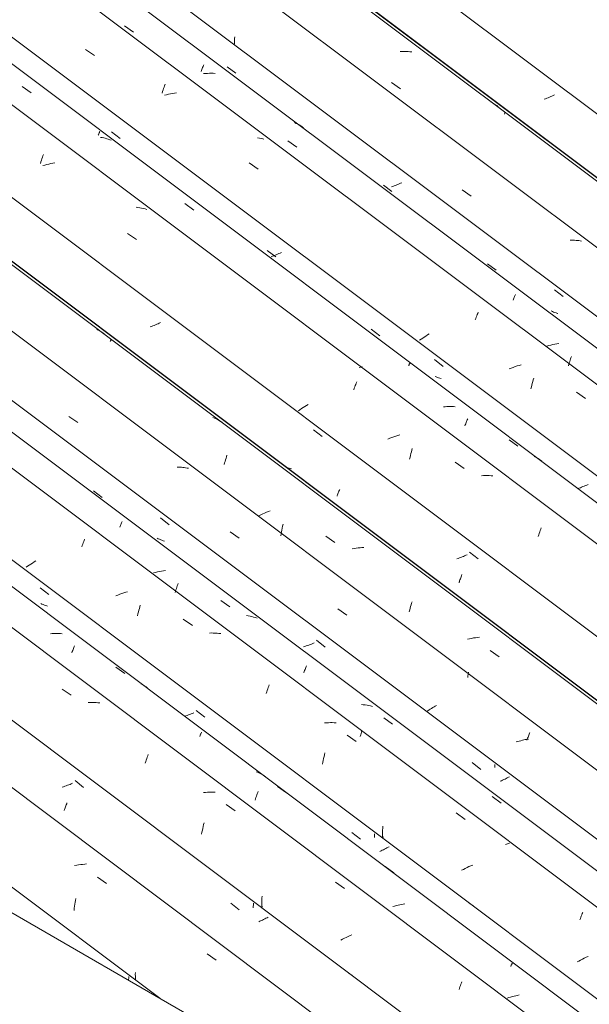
# Model space of a CAD drawing. Header units: metres. Extents: x -15.1 to 0.1, y 4.4 to 14.1.
# Tile 26 of 71: x -8.883 to -8.269, y 8.72 to 9.781. Entities that reach past the tile are written whole.
import ezdxf

# ---------------------------------------------------------------- set-up
doc = ezdxf.new("R2010")
doc.units = ezdxf.units.M
doc.layers.add('A-GLAZ-CWMG', color=7, linetype='Continuous', lineweight=5)
doc.layers.add('A-ROOF', color=7, linetype='Continuous', lineweight=5)

# ---------------------------------------------------------------- blocks, each defined once
blk = doc.blocks.new('FP_8-ISO_01')
at = {"layer": 'A-GLAZ-CWMG', "color": 9, "true_color": 0xc0c0c0}
for p, q in [((-8.7652, 8.7465), (-8.7651, 8.7481)), ((-8.7652, 8.7459), (-8.7652, 8.7465)), ((-8.7651, 8.7481), (-8.7651, 8.7498))]:
    blk.add_line(p, q, dxfattribs=at)
blk = doc.blocks.new('FP_9-ISO_01')
at = {"layer": 'A-GLAZ-CWMG'}
blk.add_line((-8.1115, 8.3685), (-9.8691, 9.6876), dxfattribs=at)
at = {"layer": 'A-GLAZ-CWMG', "color": 9, "true_color": 0xc0c0c0}
for p, q in [((-8.8211, 8.8698), (-8.8233, 8.8694)), ((-8.819, 8.8702), (-8.8211, 8.8698)), ((-8.8168, 8.8705), (-8.819, 8.8702)), ((-8.8147, 8.8708), (-8.8168, 8.8705)), ((-8.8125, 8.8711), (-8.8147, 8.8708)), ((-8.8104, 8.8712), (-8.8125, 8.8711)), ((-8.7987, 8.8571), (-8.7889, 8.8503)), ((-8.8229, 8.8299), (-8.8225, 8.832)), ((-8.8225, 8.832), (-8.8221, 8.8341)), ((-8.824, 8.8212), (-8.8238, 8.8234)), ((-8.8238, 8.8234), (-8.8235, 8.8256)), ((-8.8235, 8.8256), (-8.8232, 8.8277)), ((-8.8232, 8.8277), (-8.8229, 8.8299)), ((-8.6805, 8.7744), (-8.6708, 8.7675)), ((-8.758, 8.7522), (-8.7579, 8.7543)), ((-8.7579, 8.7502), (-8.758, 8.7522)), ((-8.7579, 8.7481), (-8.7579, 8.7502)), ((-8.7578, 8.746), (-8.7579, 8.7481))]:
    blk.add_line(p, q, dxfattribs=at)
blk = doc.blocks.new('FP_10-ISO_01')
at = {"layer": 'A-GLAZ-CWMG', "color": 9, "true_color": 0xc0c0c0}
for p, q in [((-8.8255, 8.9582), (-8.8269, 8.9576)), ((-8.8228, 8.961), (-8.8136, 8.9537)), ((-8.8354, 8.9544), (-8.8369, 8.954)), ((-8.834, 8.9549), (-8.8354, 8.9544)), ((-8.8325, 8.9554), (-8.834, 8.9549)), ((-8.8311, 8.956), (-8.8325, 8.9554)), ((-8.8297, 8.9565), (-8.8311, 8.956)), ((-8.8283, 8.957), (-8.8297, 8.9565)), ((-8.8269, 8.9576), (-8.8283, 8.957)), ((-8.8319, 8.9361), (-8.8316, 8.9372)), ((-8.8346, 8.9288), (-8.8342, 8.9298)), ((-8.8342, 8.9298), (-8.8338, 8.9307)), ((-8.8338, 8.9307), (-8.8334, 8.9317)), ((-8.8334, 8.9317), (-8.8331, 8.9328)), ((-8.8331, 8.9328), (-8.8327, 8.9338)), ((-8.8327, 8.9338), (-8.8323, 8.9349)), ((-8.8323, 8.9349), (-8.8319, 8.9361)), ((-8.6551, 8.8291), (-8.6459, 8.8219)), ((-8.6308, 8.8255), (-8.6307, 8.8272)), ((-8.6308, 8.8239), (-8.6308, 8.8255)), ((-8.6307, 8.8272), (-8.6307, 8.8288)), ((-8.6237, 8.8095), (-8.625, 8.8089)), ((-8.6224, 8.8101), (-8.6237, 8.8095)), ((-8.621, 8.8107), (-8.6224, 8.8101)), ((-8.6198, 8.8114), (-8.621, 8.8107)), ((-8.6185, 8.812), (-8.6198, 8.8114)), ((-8.6172, 8.8126), (-8.6185, 8.812)), ((-8.616, 8.8132), (-8.6172, 8.8126)), ((-8.6148, 8.8139), (-8.616, 8.8132))]:
    blk.add_line(p, q, dxfattribs=at)
blk = doc.blocks.new('FP_11-ISO_01')
at = {"layer": 'A-GLAZ-CWMG'}
blk.add_line((-6.606, 7.4109), (-9.6557, 9.6999), dxfattribs=at)
at = {"layer": 'A-GLAZ-CWMG', "color": 9, "true_color": 0xc0c0c0}
for p, q in [((-8.8368, 9.0598), (-8.8271, 9.053)), ((-8.8065, 9.0452), (-8.8086, 9.0451)), ((-8.8044, 9.0452), (-8.8065, 9.0452)), ((-8.8023, 9.0452), (-8.8044, 9.0452)), ((-8.8003, 9.0451), (-8.8023, 9.0452)), ((-8.7982, 9.045), (-8.8003, 9.0451)), ((-8.7962, 9.0448), (-8.7982, 9.045)), ((-8.7472, 8.9798), (-8.7467, 8.9815)), ((-8.7467, 8.9815), (-8.7462, 8.9832)), ((-8.7462, 8.9832), (-8.7456, 8.9848)), ((-8.7456, 8.9848), (-8.7451, 8.9863)), ((-8.7451, 8.9863), (-8.7446, 8.9878)), ((-8.7446, 8.9878), (-8.744, 8.9893)), ((-8.6824, 8.9484), (-8.6845, 8.9483)), ((-8.6803, 8.9486), (-8.6824, 8.9484)), ((-8.6782, 8.9487), (-8.6803, 8.9486)), ((-8.6761, 8.9487), (-8.6782, 8.9487)), ((-8.674, 8.9487), (-8.6761, 8.9487)), ((-8.6719, 8.9486), (-8.674, 8.9487)), ((-8.6601, 8.9352), (-8.6504, 8.9283)), ((-8.6844, 8.9137), (-8.6839, 8.9156)), ((-8.6865, 8.9034), (-8.6861, 8.9055)), ((-8.6861, 8.9055), (-8.6857, 8.9076)), ((-8.6857, 8.9076), (-8.6853, 8.9096)), ((-8.6853, 8.9096), (-8.6849, 8.9117)), ((-8.6849, 8.9117), (-8.6844, 8.9137)), ((-8.5424, 8.8515), (-8.5327, 8.8446)), ((-8.6218, 8.8282), (-8.6217, 8.8303)), ((-8.6217, 8.8303), (-8.6216, 8.8324)), ((-8.6216, 8.8324), (-8.6215, 8.8345)), ((-8.6215, 8.8345), (-8.6214, 8.8366)), ((-8.6208, 8.8252), (-8.6222, 8.8242)), ((-8.6218, 8.826), (-8.6218, 8.8282)), ((-8.6218, 8.8239), (-8.6218, 8.826)), ((-8.5346, 8.7902), (-8.5366, 8.7892)), ((-8.5326, 8.7912), (-8.5346, 8.7902)), ((-8.5306, 8.7921), (-8.5326, 8.7912)), ((-8.5286, 8.7931), (-8.5306, 8.7921)), ((-8.5265, 8.794), (-8.5286, 8.7931)), ((-8.5245, 8.7948), (-8.5265, 8.794)), ((-8.5279, 8.7534), (-8.5243, 8.751)), ((-8.4091, 8.736), (-8.4086, 8.7374)), ((-8.4086, 8.7374), (-8.4081, 8.7389)), ((-8.4081, 8.7389), (-8.4076, 8.7402)), ((-8.4076, 8.7402), (-8.4071, 8.7416)), ((-8.4071, 8.7416), (-8.4066, 8.7429)), ((-8.4066, 8.7429), (-8.4061, 8.7441))]:
    blk.add_line(p, q, dxfattribs=at)
blk = doc.blocks.new('FP_12-ISO_01')
at = {"layer": 'A-GLAZ-CWMG', "color": 9, "true_color": 0xc0c0c0}
for p, q in [((-8.8604, 9.1688), (-8.8512, 9.1615)), ((-8.6992, 9.0323), (-8.7006, 9.0318)), ((-8.6978, 9.0329), (-8.6992, 9.0323)), ((-8.6964, 9.0335), (-8.6978, 9.0329)), ((-8.695, 9.0341), (-8.6964, 9.0335)), ((-8.6924, 9.0368), (-8.6832, 9.0296)), ((-8.7035, 9.0308), (-8.7043, 9.0305)), ((-8.7021, 9.0313), (-8.7035, 9.0308)), ((-8.7006, 9.0318), (-8.7021, 9.0313)), ((-8.5246, 8.905), (-8.5154, 8.8978)), ((-8.5004, 8.9025), (-8.5003, 8.9038)), ((-8.5004, 8.9012), (-8.5004, 8.9025)), ((-8.5004, 8.8998), (-8.5004, 8.9012)), ((-8.4932, 8.8854), (-8.4946, 8.8848)), ((-8.4919, 8.886), (-8.4932, 8.8854)), ((-8.4906, 8.8866), (-8.4919, 8.886)), ((-8.4893, 8.8873), (-8.4906, 8.8866)), ((-8.4881, 8.8879), (-8.4893, 8.8873)), ((-8.4868, 8.8885), (-8.4881, 8.8879)), ((-8.4856, 8.8892), (-8.4868, 8.8885)), ((-8.4844, 8.8898), (-8.4856, 8.8892))]:
    blk.add_line(p, q, dxfattribs=at)
blk = doc.blocks.new('FP_13-ISO_01')
at = {"layer": 'A-GLAZ-CWMG'}
blk.add_line((-6.4766, 7.4855), (-9.5262, 9.7745), dxfattribs=at)
at = {"layer": 'A-GLAZ-CWMG', "color": 9, "true_color": 0xc0c0c0}
for p, q in [((-8.8156, 9.2131), (-8.8151, 9.2145)), ((-8.8151, 9.2145), (-8.8146, 9.216)), ((-8.8146, 9.216), (-8.8141, 9.2173)), ((-8.8141, 9.2173), (-8.8135, 9.2187)), ((-8.8135, 9.2187), (-8.813, 9.2199)), ((-8.813, 9.2199), (-8.8126, 9.2212)), ((-8.8741, 9.1922), (-8.8757, 9.1911)), ((-8.8724, 9.1934), (-8.8741, 9.1922)), ((-8.8706, 9.1945), (-8.8724, 9.1934)), ((-8.8689, 9.1956), (-8.8706, 9.1945)), ((-8.8671, 9.1967), (-8.8689, 9.1956)), ((-8.8652, 9.1978), (-8.8671, 9.1967)), ((-8.7768, 9.1611), (-8.7789, 9.1603)), ((-8.7747, 9.1619), (-8.7768, 9.1611)), ((-8.7726, 9.1626), (-8.7747, 9.1619)), ((-8.7704, 9.1633), (-8.7726, 9.1626)), ((-8.7683, 9.164), (-8.7704, 9.1633)), ((-8.7662, 9.1646), (-8.7683, 9.164)), ((-8.7531, 9.1484), (-8.7526, 9.1502)), ((-8.7555, 9.1388), (-8.7551, 9.1408)), ((-8.7551, 9.1408), (-8.7546, 9.1428)), ((-8.7546, 9.1428), (-8.7541, 9.1447)), ((-8.7541, 9.1447), (-8.7536, 9.1466)), ((-8.7536, 9.1466), (-8.7531, 9.1484)), ((-8.7063, 9.135), (-8.6965, 9.1281)), ((-8.676, 9.1202), (-8.6781, 9.1201)), ((-8.6739, 9.1201), (-8.676, 9.1202)), ((-8.6719, 9.1201), (-8.6739, 9.1201)), ((-8.6698, 9.1199), (-8.6719, 9.1201)), ((-8.6678, 9.1198), (-8.6698, 9.1199)), ((-8.6658, 9.1195), (-8.6678, 9.1198)), ((-8.6141, 9.0629), (-8.6136, 9.0644)), ((-8.6168, 9.0551), (-8.6163, 9.0567)), ((-8.6163, 9.0567), (-8.6157, 9.0583)), ((-8.6157, 9.0583), (-8.6152, 9.0599)), ((-8.6152, 9.0599), (-8.6147, 9.0614)), ((-8.6147, 9.0614), (-8.6141, 9.0629)), ((-8.552, 9.0234), (-8.5541, 9.0233)), ((-8.5499, 9.0235), (-8.552, 9.0234)), ((-8.5478, 9.0236), (-8.5499, 9.0235)), ((-8.5457, 9.0236), (-8.5478, 9.0236)), ((-8.5436, 9.0235), (-8.5457, 9.0236)), ((-8.5416, 9.0234), (-8.5436, 9.0235)), ((-8.5297, 9.0101), (-8.52, 9.0032)), ((-8.5541, 8.989), (-8.5536, 8.991)), ((-8.5562, 8.9788), (-8.5558, 8.9809)), ((-8.5558, 8.9809), (-8.5554, 8.9829)), ((-8.5554, 8.9829), (-8.555, 8.985)), ((-8.555, 8.985), (-8.5545, 8.987)), ((-8.5545, 8.987), (-8.5541, 8.989)), ((-8.4122, 8.9263), (-8.4025, 8.9193)), ((-8.4917, 8.9034), (-8.4916, 8.9056)), ((-8.4916, 8.9056), (-8.4915, 8.9077)), ((-8.4915, 8.9077), (-8.4914, 8.9099)), ((-8.4914, 8.9099), (-8.4912, 8.912)), ((-8.4907, 8.9006), (-8.4922, 8.8995)), ((-8.4917, 8.9013), (-8.4917, 8.9034)), ((-8.4917, 8.8992), (-8.4917, 8.9013)), ((-8.4044, 8.8654), (-8.4064, 8.8644)), ((-8.4024, 8.8664), (-8.4044, 8.8654)), ((-8.4004, 8.8674), (-8.4024, 8.8664)), ((-8.3984, 8.8683), (-8.4004, 8.8674)), ((-8.3963, 8.8692), (-8.3984, 8.8683)), ((-8.3942, 8.87), (-8.3963, 8.8692)), ((-8.3982, 8.829), (-8.3943, 8.8263)), ((-8.2789, 8.8109), (-8.2784, 8.8124)), ((-8.2784, 8.8124), (-8.2779, 8.8138)), ((-8.2779, 8.8138), (-8.2774, 8.8151)), ((-8.2774, 8.8151), (-8.2769, 8.8164)), ((-8.2769, 8.8164), (-8.2764, 8.8177)), ((-8.2764, 8.8177), (-8.2759, 8.8189)), ((-8.2801, 8.7666), (-8.282, 8.7656)), ((-8.2782, 8.7676), (-8.2801, 8.7666)), ((-8.2762, 8.7686), (-8.2782, 8.7676)), ((-8.2742, 8.7696), (-8.2762, 8.7686)), ((-8.2722, 8.7706), (-8.2742, 8.7696)), ((-8.2701, 8.7715), (-8.2722, 8.7706))]:
    blk.add_line(p, q, dxfattribs=at)
blk = doc.blocks.new('FP_14-ISO_01')
at = {"layer": 'A-GLAZ-CWMG', "color": 9, "true_color": 0xc0c0c0}
for p, q in [((-8.7307, 9.2442), (-8.7215, 9.2369)), ((-8.5723, 9.1067), (-8.5737, 9.1062)), ((-8.5708, 9.1072), (-8.5723, 9.1067)), ((-8.5694, 9.1078), (-8.5708, 9.1072)), ((-8.568, 9.1083), (-8.5694, 9.1078)), ((-8.5666, 9.1089), (-8.568, 9.1083)), ((-8.5653, 9.1095), (-8.5666, 9.1089)), ((-8.5627, 9.1123), (-8.5534, 9.105)), ((-8.5752, 9.1057), (-8.5766, 9.1052)), ((-8.5737, 9.1062), (-8.5752, 9.1057)), ((-8.3949, 8.9805), (-8.3856, 8.9732)), ((-8.3707, 8.9768), (-8.3706, 8.9784)), ((-8.3707, 8.9753), (-8.3707, 8.9768)), ((-8.3635, 8.9609), (-8.3648, 8.9603)), ((-8.3622, 8.9615), (-8.3635, 8.9609)), ((-8.3609, 8.9621), (-8.3622, 8.9615)), ((-8.3596, 8.9627), (-8.3609, 8.9621)), ((-8.3583, 8.9634), (-8.3596, 8.9627)), ((-8.3571, 8.964), (-8.3583, 8.9634)), ((-8.3559, 8.9646), (-8.3571, 8.964)), ((-8.3547, 8.9653), (-8.3559, 8.9646))]:
    blk.add_line(p, q, dxfattribs=at)
blk = doc.blocks.new('FP_15-ISO_01')
at = {"layer": 'A-GLAZ-CWMG'}
blk.add_line((-6.364, 7.5487), (-9.4149, 9.8386), dxfattribs=at)
at = {"layer": 'A-GLAZ-CWMG', "color": 9, "true_color": 0xc0c0c0}
for p, q in [((-8.8295, 9.3537), (-8.8199, 9.3469)), ((-8.7114, 9.2989), (-8.713, 9.2989)), ((-8.7098, 9.2989), (-8.7114, 9.2989)), ((-8.7083, 9.2988), (-8.7098, 9.2989)), ((-8.7067, 9.2987), (-8.7083, 9.2988)), ((-8.7052, 9.2985), (-8.7067, 9.2987)), ((-8.7037, 9.2983), (-8.7052, 9.2985)), ((-8.7022, 9.298), (-8.7037, 9.2983)), ((-8.7007, 9.2978), (-8.7022, 9.298)), ((-8.6556, 9.2293), (-8.646, 9.2225)), ((-8.5396, 9.1463), (-8.5301, 9.1394)), ((-8.4426, 9.0363), (-8.4438, 9.0355)), ((-8.4414, 9.0372), (-8.4426, 9.0363)), ((-8.4401, 9.038), (-8.4414, 9.0372)), ((-8.4388, 9.0388), (-8.4401, 9.038)), ((-8.4374, 9.0397), (-8.4388, 9.0388)), ((-8.4361, 9.0405), (-8.4374, 9.0397)), ((-8.4347, 9.0413), (-8.4361, 9.0405)), ((-8.4333, 9.0421), (-8.4347, 9.0413)), ((-8.334, 9.0101), (-8.3335, 9.0111)), ((-8.3335, 9.0111), (-8.3331, 9.0121)), ((-8.3331, 9.0121), (-8.3327, 9.013)), ((-8.3458, 9.0032), (-8.3474, 9.0027)), ((-8.3442, 9.0036), (-8.3458, 9.0032)), ((-8.3425, 9.0041), (-8.3442, 9.0036)), ((-8.3409, 9.0045), (-8.3425, 9.0041)), ((-8.3393, 9.0049), (-8.3409, 9.0045)), ((-8.3377, 9.0052), (-8.3393, 9.0049)), ((-8.336, 9.0055), (-8.3377, 9.0052)), ((-8.3361, 9.0046), (-8.3356, 9.0058)), ((-8.3344, 9.0058), (-8.336, 9.0055)), ((-8.3356, 9.0058), (-8.3352, 9.0069)), ((-8.3352, 9.0069), (-8.3348, 9.008)), ((-8.3348, 9.008), (-8.3344, 9.0091)), ((-8.3344, 9.0091), (-8.334, 9.0101))]:
    blk.add_line(p, q, dxfattribs=at)
blk = doc.blocks.new('Rectangular Mullion - Telha Fibrocimento - Ondulada-1909083-ISO_01')
at = {"layer": 'A-GLAZ-CWMG'}
for p, q in [((-6.3039, 7.5788), (-9.3583, 9.8713)), ((-6.3016, 7.5775), (-9.358, 9.8715)), ((-6.416, 7.5132), (-9.471, 9.8062)), ((-6.5453, 7.4385), (-9.6004, 9.7315)), ((-7.6924, 8.1265), (-9.7306, 9.6563)), ((-8.7317, 8.7266), (-9.8662, 9.5781))]:
    blk.add_line(p, q, dxfattribs=at)
for name in ['FP_15-ISO_01', 'FP_13-ISO_01', 'FP_14-ISO_01', 'FP_11-ISO_01', 'FP_9-ISO_01', 'FP_12-ISO_01', 'FP_10-ISO_01', 'FP_8-ISO_01']:
    blk.add_blockref(name, (0, 0), dxfattribs=at)
blk = doc.blocks.new('FP_25-ISO_01')
at = {"layer": 'A-GLAZ-CWMG'}
blk.add_line((-6.5707, 7.4286), (-9.6222, 9.7189), dxfattribs=at)
at = {"layer": 'A-GLAZ-CWMG', "color": 9, "true_color": 0xc0c0c0}
for p, q in [((-8.8476, 9.1196), (-8.8494, 9.1194)), ((-8.8458, 9.1196), (-8.8476, 9.1196)), ((-8.844, 9.1197), (-8.8458, 9.1196)), ((-8.8422, 9.1197), (-8.844, 9.1197)), ((-8.8404, 9.1196), (-8.8422, 9.1197)), ((-8.8386, 9.1196), (-8.8404, 9.1196)), ((-8.8369, 9.1194), (-8.8386, 9.1196)), ((-8.8237, 9.1055), (-8.8233, 9.1064)), ((-8.8263, 9.0989), (-8.8259, 9.1001)), ((-8.8259, 9.1001), (-8.8254, 9.1012)), ((-8.8254, 9.1012), (-8.825, 9.1023)), ((-8.825, 9.1023), (-8.8245, 9.1034)), ((-8.8245, 9.1034), (-8.8241, 9.1045)), ((-8.8241, 9.1045), (-8.8237, 9.1055)), ((-8.7788, 9.0835), (-8.7692, 9.0764)), ((-8.7506, 9.0646), (-8.752, 9.0654)), ((-8.7492, 9.0638), (-8.7506, 9.0646)), ((-8.7478, 9.063), (-8.7492, 9.0638)), ((-8.7464, 9.0621), (-8.7478, 9.063)), ((-8.7451, 9.0612), (-8.7464, 9.0621)), ((-8.6879, 9.0103), (-8.6876, 9.011)), ((-8.6876, 9.011), (-8.6873, 9.0116)), ((-8.6873, 9.0116), (-8.687, 9.0123)), ((-8.687, 9.0123), (-8.6867, 9.0128)), ((-8.6867, 9.0128), (-8.6865, 9.0134)), ((-8.6886, 9.0087), (-8.6882, 9.0095)), ((-8.6882, 9.0095), (-8.6879, 9.0103)), ((-8.6263, 8.97), (-8.6279, 8.9706)), ((-8.6248, 8.9694), (-8.6263, 8.97)), ((-8.6233, 8.9687), (-8.6248, 8.9694)), ((-8.6219, 8.9679), (-8.6233, 8.9687)), ((-8.6205, 8.9672), (-8.6219, 8.9679)), ((-8.6191, 8.9663), (-8.6205, 8.9672)), ((-8.6177, 8.9654), (-8.6191, 8.9663)), ((-8.6266, 8.9469), (-8.6261, 8.9481)), ((-8.6261, 8.9481), (-8.6256, 8.9493)), ((-8.6047, 8.9548), (-8.5951, 8.9477)), ((-8.6289, 8.9401), (-8.6284, 8.9415)), ((-8.6284, 8.9415), (-8.628, 8.9429)), ((-8.628, 8.9429), (-8.6275, 8.9443)), ((-8.6275, 8.9443), (-8.627, 8.9456)), ((-8.627, 8.9456), (-8.6266, 8.9469)), ((-8.4888, 8.8686), (-8.4793, 8.8615)), ((-8.4785, 8.8258), (-8.4803, 8.8253)), ((-8.4766, 8.8263), (-8.4785, 8.8258)), ((-8.4748, 8.8267), (-8.4766, 8.8263)), ((-8.4729, 8.8271), (-8.4748, 8.8267)), ((-8.4711, 8.8275), (-8.4729, 8.8271)), ((-8.4692, 8.8278), (-8.4711, 8.8275)), ((-8.4674, 8.8281), (-8.4692, 8.8278)), ((-8.3534, 8.7608), (-8.3532, 8.7614)), ((-8.3532, 8.7614), (-8.3529, 8.762)), ((-8.3529, 8.762), (-8.3526, 8.7625)), ((-8.3526, 8.7625), (-8.3524, 8.763)), ((-8.3524, 8.763), (-8.3522, 8.7635)), ((-8.3522, 8.7635), (-8.352, 8.7639)), ((-8.352, 8.7639), (-8.3519, 8.7643)), ((-8.3554, 8.7271), (-8.3572, 8.7264)), ((-8.3536, 8.7276), (-8.3554, 8.7271)), ((-8.3517, 8.7282), (-8.3536, 8.7276)), ((-8.3499, 8.7287), (-8.3517, 8.7282)), ((-8.3481, 8.7292), (-8.3499, 8.7287)), ((-8.3462, 8.7296), (-8.3481, 8.7292)), ((-8.3444, 8.73), (-8.3462, 8.7296))]:
    blk.add_line(p, q, dxfattribs=at)
blk = doc.blocks.new('FP_26-ISO_01')
at = {"layer": 'A-GLAZ-CWMG', "color": 9, "true_color": 0xc0c0c0}
for p, q in [((-8.8585, 9.1513), (-8.8597, 9.1519)), ((-8.8572, 9.1508), (-8.8585, 9.1513)), ((-8.8559, 9.1503), (-8.8572, 9.1508)), ((-8.8545, 9.1498), (-8.8559, 9.1503)), ((-8.8532, 9.1493), (-8.8545, 9.1498)), ((-8.8527, 9.1492), (-8.8532, 9.1493))]:
    blk.add_line(p, q, dxfattribs=at)
blk = doc.blocks.new('FP_27-ISO_01')
at = {"layer": 'A-GLAZ-CWMG'}
blk.add_line((-6.4463, 7.5018), (-9.4967, 9.7914), dxfattribs=at)
at = {"layer": 'A-GLAZ-CWMG', "color": 9, "true_color": 0xc0c0c0}
for p, q in [((-8.7748, 9.2343), (-8.7744, 9.2353)), ((-8.7744, 9.2353), (-8.774, 9.2362)), ((-8.774, 9.2362), (-8.7736, 9.2371)), ((-8.7736, 9.2371), (-8.7732, 9.2379)), ((-8.7732, 9.2379), (-8.7729, 9.2388)), ((-8.7729, 9.2388), (-8.7726, 9.2395)), ((-8.7726, 9.2395), (-8.7722, 9.2403)), ((-8.7361, 9.1854), (-8.7383, 9.1849)), ((-8.734, 9.186), (-8.7361, 9.1854)), ((-8.7318, 9.1864), (-8.734, 9.186)), ((-8.7296, 9.1869), (-8.7318, 9.1864)), ((-8.7275, 9.1872), (-8.7296, 9.1869)), ((-8.7253, 9.1875), (-8.7275, 9.1872)), ((-8.7132, 9.1696), (-8.7128, 9.171)), ((-8.7128, 9.171), (-8.7123, 9.1723)), ((-8.7123, 9.1723), (-8.7118, 9.1737)), ((-8.7151, 9.1637), (-8.7146, 9.1652)), ((-8.7146, 9.1652), (-8.7142, 9.1667)), ((-8.7142, 9.1667), (-8.7137, 9.1681)), ((-8.7137, 9.1681), (-8.7132, 9.1696)), ((-8.6659, 9.1553), (-8.6562, 9.1484)), ((-8.6362, 9.1388), (-8.6382, 9.1392)), ((-8.6343, 9.1384), (-8.6362, 9.1388)), ((-8.6323, 9.138), (-8.6343, 9.1384)), ((-8.6305, 9.1374), (-8.6323, 9.138)), ((-8.6286, 9.1369), (-8.6305, 9.1374)), ((-8.6268, 9.1362), (-8.6286, 9.1369)), ((-8.5765, 9.0774), (-8.576, 9.0786)), ((-8.576, 9.0786), (-8.5756, 9.0797)), ((-8.5756, 9.0797), (-8.5751, 9.0808)), ((-8.5751, 9.0808), (-8.5747, 9.0819)), ((-8.5747, 9.0819), (-8.5743, 9.0829)), ((-8.5743, 9.0829), (-8.5739, 9.0839)), ((-8.5739, 9.0839), (-8.5735, 9.0849)), ((-8.5123, 9.0428), (-8.5143, 9.043)), ((-8.5103, 9.0426), (-8.5123, 9.0428)), ((-8.5083, 9.0423), (-8.5103, 9.0426)), ((-8.5063, 9.0419), (-8.5083, 9.0423)), ((-8.5044, 9.0415), (-8.5063, 9.0419)), ((-8.5025, 9.041), (-8.5044, 9.0415)), ((-8.4903, 9.0288), (-8.4807, 9.0218)), ((-8.5151, 9.0103), (-8.5146, 9.0119)), ((-8.5146, 9.0119), (-8.5142, 9.0134)), ((-8.5142, 9.0134), (-8.5137, 9.0149)), ((-8.5155, 9.0087), (-8.5151, 9.0103)), ((-8.3735, 8.9438), (-8.3638, 8.9368)), ((-8.357, 8.893), (-8.3591, 8.8923)), ((-8.3549, 8.8937), (-8.357, 8.893))]:
    blk.add_line(p, q, dxfattribs=at)
blk = doc.blocks.new('FP_28-ISO_01')
at = {"layer": 'A-GLAZ-CWMG', "color": 9, "true_color": 0xc0c0c0}
for p, q in [((-8.8031, 9.2733), (-8.7938, 9.2664)), ((-8.7332, 9.2218), (-8.7344, 9.2224)), ((-8.7319, 9.2212), (-8.7332, 9.2218)), ((-8.7306, 9.2206), (-8.7319, 9.2212)), ((-8.7293, 9.2201), (-8.7306, 9.2206)), ((-8.728, 9.2196), (-8.7293, 9.2201)), ((-8.7266, 9.2191), (-8.728, 9.2196))]:
    blk.add_line(p, q, dxfattribs=at)
blk = doc.blocks.new('FP_29-ISO_01')
at = {"layer": 'A-GLAZ-CWMG'}
blk.add_line((-6.3123, 7.5815), (-9.4448, 9.9326), dxfattribs=at)
at = {"layer": 'A-GLAZ-CWMG', "color": 9, "true_color": 0xc0c0c0}
for p, q in [((-8.7978, 9.4467), (-8.7995, 9.4475)), ((-8.7962, 9.4458), (-8.7978, 9.4467)), ((-8.7946, 9.4448), (-8.7962, 9.4458)), ((-8.793, 9.4438), (-8.7946, 9.4448)), ((-8.7914, 9.4428), (-8.793, 9.4438)), ((-8.7847, 9.435), (-8.7845, 9.4355)), ((-8.7845, 9.4355), (-8.7844, 9.4359)), ((-8.7844, 9.4359), (-8.7843, 9.4363)), ((-8.7843, 9.4363), (-8.7842, 9.4366)), ((-8.7842, 9.4366), (-8.7841, 9.4369)), ((-8.7849, 9.4345), (-8.7847, 9.435)), ((-8.6727, 9.3518), (-8.6745, 9.3526)), ((-8.671, 9.351), (-8.6727, 9.3518)), ((-8.6693, 9.3502), (-8.671, 9.351)), ((-8.6676, 9.3493), (-8.6693, 9.3502)), ((-8.666, 9.3483), (-8.6676, 9.3493)), ((-8.6644, 9.3473), (-8.666, 9.3483)), ((-8.6607, 9.3069), (-8.6602, 9.3085)), ((-8.6602, 9.3085), (-8.6597, 9.3101)), ((-8.6597, 9.3101), (-8.6592, 9.3117)), ((-8.6623, 9.3018), (-8.6618, 9.3035)), ((-8.6618, 9.3035), (-8.6613, 9.3052)), ((-8.6613, 9.3052), (-8.6607, 9.3069)), ((-8.6227, 9.2475), (-8.6247, 9.2465)), ((-8.6207, 9.2485), (-8.6227, 9.2475)), ((-8.6187, 9.2494), (-8.6207, 9.2485)), ((-8.6167, 9.2503), (-8.6187, 9.2494)), ((-8.6146, 9.2512), (-8.6167, 9.2503)), ((-8.6125, 9.252), (-8.6146, 9.2512)), ((-8.5996, 9.2332), (-8.5992, 9.2352)), ((-8.5992, 9.2352), (-8.5988, 9.2373)), ((-8.6011, 9.2248), (-8.6008, 9.227)), ((-8.6008, 9.227), (-8.6004, 9.2291)), ((-8.6004, 9.2291), (-8.6, 9.2311)), ((-8.6, 9.2311), (-8.5996, 9.2332)), ((-8.5527, 9.2245), (-8.5429, 9.2177)), ((-8.5116, 9.2123), (-8.5137, 9.2122)), ((-8.5222, 9.2112), (-8.5244, 9.2108)), ((-8.5201, 9.2115), (-8.5222, 9.2112)), ((-8.5179, 9.2118), (-8.5201, 9.2115)), ((-8.5158, 9.212), (-8.5179, 9.2118)), ((-8.5137, 9.2122), (-8.5158, 9.212)), ((-8.4618, 9.1469), (-8.4613, 9.1487)), ((-8.4613, 9.1487), (-8.4608, 9.1505)), ((-8.4608, 9.1505), (-8.4603, 9.1522)), ((-8.4603, 9.1522), (-8.4598, 9.1539)), ((-8.4628, 9.1431), (-8.4623, 9.145)), ((-8.4623, 9.145), (-8.4618, 9.1469)), ((-8.398, 9.114), (-8.4001, 9.1135)), ((-8.3958, 9.1144), (-8.398, 9.114)), ((-8.3937, 9.1148), (-8.3958, 9.1144)), ((-8.3915, 9.1151), (-8.3937, 9.1148)), ((-8.3894, 9.1154), (-8.3915, 9.1151)), ((-8.3872, 9.1156), (-8.3894, 9.1154)), ((-8.3755, 9.1013), (-8.3658, 9.0945)), ((-8.3996, 9.0735), (-8.3992, 9.0757)), ((-8.3992, 9.0757), (-8.3989, 9.0778)), ((-8.3998, 9.0721), (-8.3996, 9.0735))]:
    blk.add_line(p, q, dxfattribs=at)
blk = doc.blocks.new('FP_30-ISO_01')
at = {"layer": 'A-GLAZ-CWMG', "color": 9, "true_color": 0xc0c0c0}
for p, q in [((-8.7405, 9.4507), (-8.7419, 9.4502)), ((-8.739, 9.4512), (-8.7405, 9.4507)), ((-8.7376, 9.4518), (-8.739, 9.4512)), ((-8.7362, 9.4523), (-8.7376, 9.4518)), ((-8.7348, 9.4529), (-8.7362, 9.4523)), ((-8.7335, 9.4535), (-8.7348, 9.4529)), ((-8.7321, 9.4541), (-8.7335, 9.4535)), ((-8.7308, 9.4547), (-8.7321, 9.4541)), ((-8.5659, 9.3391), (-8.5567, 9.3319)), ((-8.5937, 9.2983), (-8.595, 9.2988)), ((-8.5923, 9.2979), (-8.5937, 9.2983)), ((-8.591, 9.2974), (-8.5923, 9.2979)), ((-8.5896, 9.297), (-8.591, 9.2974)), ((-8.5406, 9.2676), (-8.5403, 9.2684)), ((-8.5403, 9.2684), (-8.54, 9.2692)), ((-8.54, 9.2692), (-8.5396, 9.2701)), ((-8.5396, 9.2701), (-8.5392, 9.2711)), ((-8.5392, 9.2711), (-8.5389, 9.272)), ((-8.5389, 9.272), (-8.5385, 9.273)), ((-8.5385, 9.273), (-8.5381, 9.274)), ((-8.5381, 9.274), (-8.5377, 9.275)), ((-8.4059, 9.2022), (-8.4073, 9.2017)), ((-8.4045, 9.2028), (-8.4059, 9.2022)), ((-8.4031, 9.2033), (-8.4045, 9.2028)), ((-8.4017, 9.2039), (-8.4031, 9.2033)), ((-8.4004, 9.2045), (-8.4017, 9.2039)), ((-8.3978, 9.2073), (-8.3885, 9.2001)), ((-8.4102, 9.2006), (-8.4116, 9.2001)), ((-8.4087, 9.2011), (-8.4102, 9.2006)), ((-8.4073, 9.2017), (-8.4087, 9.2011)), ((-8.4073, 9.1797), (-8.407, 9.1808)), ((-8.407, 9.1808), (-8.4066, 9.1819)), ((-8.4066, 9.1819), (-8.4062, 9.1831)), ((-8.4092, 9.1745), (-8.4088, 9.1754)), ((-8.4088, 9.1754), (-8.4085, 9.1765)), ((-8.4085, 9.1765), (-8.4081, 9.1775)), ((-8.4081, 9.1775), (-8.4077, 9.1786)), ((-8.4077, 9.1786), (-8.4073, 9.1797))]:
    blk.add_line(p, q, dxfattribs=at)
blk = doc.blocks.new('FP_31-ISO_01')
at = {"layer": 'A-GLAZ-CWMG'}
blk.add_line((-6.1817, 7.6559), (-9.2314, 9.9449), dxfattribs=at)
at = {"layer": 'A-GLAZ-CWMG', "color": 9, "true_color": 0xc0c0c0}
for p, q in [((-8.8602, 9.6264), (-8.8597, 9.6281)), ((-8.8597, 9.6281), (-8.8591, 9.6298)), ((-8.8591, 9.6298), (-8.8586, 9.6314)), ((-8.8586, 9.6314), (-8.8581, 9.633)), ((-8.8581, 9.633), (-8.8575, 9.6345)), ((-8.8575, 9.6345), (-8.857, 9.636)), ((-8.8468, 9.6265), (-8.8489, 9.6261)), ((-8.8446, 9.6268), (-8.8468, 9.6265)), ((-8.8554, 9.6246), (-8.8575, 9.624)), ((-8.8532, 9.6251), (-8.8554, 9.6246)), ((-8.8511, 9.6256), (-8.8532, 9.6251)), ((-8.8489, 9.6261), (-8.8511, 9.6256)), ((-8.7551, 9.5789), (-8.7571, 9.5792)), ((-8.7532, 9.5786), (-8.7551, 9.5789)), ((-8.7512, 9.5782), (-8.7532, 9.5786)), ((-8.7493, 9.5777), (-8.7512, 9.5782)), ((-8.7474, 9.5772), (-8.7493, 9.5777)), ((-8.7455, 9.5767), (-8.7474, 9.5772)), ((-8.7664, 9.5509), (-8.7567, 9.5442)), ((-8.5225, 9.3824), (-8.522, 9.3839)), ((-8.522, 9.3839), (-8.5214, 9.3854)), ((-8.5214, 9.3854), (-8.5209, 9.3868)), ((-8.5209, 9.3868), (-8.5204, 9.3882)), ((-8.5204, 9.3882), (-8.5199, 9.3895)), ((-8.5199, 9.3895), (-8.5194, 9.3908)), ((-8.5788, 9.362), (-8.5805, 9.3608)), ((-8.5771, 9.3631), (-8.5788, 9.362)), ((-8.5754, 9.3642), (-8.5771, 9.3631)), ((-8.5736, 9.3653), (-8.5754, 9.3642)), ((-8.5718, 9.3664), (-8.5736, 9.3653)), ((-8.5805, 9.3608), (-8.5821, 9.3597)), ((-8.4837, 9.33), (-8.4858, 9.3292)), ((-8.4816, 9.3308), (-8.4837, 9.33)), ((-8.4795, 9.3316), (-8.4816, 9.3308)), ((-8.4773, 9.3323), (-8.4795, 9.3316)), ((-8.4752, 9.333), (-8.4773, 9.3323)), ((-8.4731, 9.3337), (-8.4752, 9.333)), ((-8.46, 9.3173), (-8.4595, 9.3192)), ((-8.4624, 9.3076), (-8.4619, 9.3096)), ((-8.4619, 9.3096), (-8.4615, 9.3116)), ((-8.4615, 9.3116), (-8.461, 9.3135)), ((-8.461, 9.3135), (-8.4605, 9.3155)), ((-8.4605, 9.3155), (-8.46, 9.3173)), ((-8.4132, 9.3044), (-8.4035, 9.2975)), ((-8.3829, 9.2898), (-8.385, 9.2897)), ((-8.3808, 9.2899), (-8.3829, 9.2898)), ((-8.3787, 9.2899), (-8.3808, 9.2899)), ((-8.3766, 9.2898), (-8.3787, 9.2899)), ((-8.3746, 9.2897), (-8.3766, 9.2898)), ((-8.3726, 9.2895), (-8.3746, 9.2897)), ((-8.3211, 9.2322), (-8.3206, 9.2337)), ((-8.3238, 9.2241), (-8.3232, 9.2258)), ((-8.3232, 9.2258), (-8.3227, 9.2275)), ((-8.3227, 9.2275), (-8.3222, 9.2291)), ((-8.3222, 9.2291), (-8.3216, 9.2307)), ((-8.3216, 9.2307), (-8.3211, 9.2322))]:
    blk.add_line(p, q, dxfattribs=at)
blk = doc.blocks.new('FP_32-ISO_01')
at = {"layer": 'A-GLAZ-CWMG', "color": 9, "true_color": 0xc0c0c0}
for p, q in [((-8.6102, 9.5263), (-8.6116, 9.5258)), ((-8.6088, 9.5268), (-8.6102, 9.5263)), ((-8.6073, 9.5274), (-8.6088, 9.5268)), ((-8.606, 9.5279), (-8.6073, 9.5274)), ((-8.6046, 9.5285), (-8.606, 9.5279)), ((-8.6032, 9.5291), (-8.6046, 9.5285)), ((-8.6019, 9.5297), (-8.6032, 9.5291)), ((-8.6005, 9.5303), (-8.6019, 9.5297)), ((-8.4357, 9.4148), (-8.4264, 9.4075)), ((-8.2799, 9.2763), (-8.2808, 9.276)), ((-8.2784, 9.2768), (-8.2799, 9.2763)), ((-8.277, 9.2773), (-8.2784, 9.2768)), ((-8.2756, 9.2779), (-8.277, 9.2773)), ((-8.2742, 9.2784), (-8.2756, 9.2779)), ((-8.2728, 9.279), (-8.2742, 9.2784)), ((-8.2714, 9.2796), (-8.2728, 9.279)), ((-8.2701, 9.2802), (-8.2714, 9.2796))]:
    blk.add_line(p, q, dxfattribs=at)
blk = doc.blocks.new('FP_33-ISO_01')
at = {"layer": 'A-GLAZ-CWMG'}
blk.add_line((-6.0523, 7.7305), (-9.1019, 10.0194), dxfattribs=at)
at = {"layer": 'A-GLAZ-CWMG', "color": 9, "true_color": 0xc0c0c0}
for p, q in [((-8.8117, 9.7492), (-8.802, 9.7425)), ((-8.7264, 9.7101), (-8.7258, 9.7116)), ((-8.7291, 9.7022), (-8.7285, 9.7039)), ((-8.7285, 9.7039), (-8.728, 9.7055)), ((-8.728, 9.7055), (-8.7274, 9.7071)), ((-8.7274, 9.7071), (-8.7269, 9.7086)), ((-8.7269, 9.7086), (-8.7264, 9.7101)), ((-8.7221, 9.7008), (-8.7242, 9.7003)), ((-8.7199, 9.7013), (-8.7221, 9.7008)), ((-8.7178, 9.7017), (-8.7199, 9.7013)), ((-8.7156, 9.702), (-8.7178, 9.7017)), ((-8.7135, 9.7024), (-8.7156, 9.702)), ((-8.7242, 9.7003), (-8.7264, 9.6998)), ((-8.6242, 9.6537), (-8.6262, 9.654)), ((-8.6223, 9.6533), (-8.6242, 9.6537)), ((-8.6204, 9.6529), (-8.6223, 9.6533)), ((-8.6194, 9.6526), (-8.6204, 9.6529)), ((-8.6353, 9.6268), (-8.6256, 9.62)), ((-8.3916, 9.4578), (-8.3911, 9.4593)), ((-8.3911, 9.4593), (-8.3906, 9.4607)), ((-8.3906, 9.4607), (-8.3901, 9.4621)), ((-8.3901, 9.4621), (-8.3895, 9.4634)), ((-8.3895, 9.4634), (-8.389, 9.4647)), ((-8.389, 9.4647), (-8.3885, 9.466)), ((-8.45, 9.4369), (-8.4517, 9.4357)), ((-8.4483, 9.438), (-8.45, 9.4369)), ((-8.4466, 9.4391), (-8.4483, 9.438)), ((-8.4448, 9.4403), (-8.4466, 9.4391)), ((-8.443, 9.4414), (-8.4448, 9.4403)), ((-8.4412, 9.4425), (-8.443, 9.4414)), ((-8.3529, 9.4057), (-8.355, 9.4049)), ((-8.3508, 9.4065), (-8.3529, 9.4057)), ((-8.3487, 9.4073), (-8.3508, 9.4065)), ((-8.3465, 9.408), (-8.3487, 9.4073)), ((-8.3444, 9.4086), (-8.3465, 9.408)), ((-8.3423, 9.4093), (-8.3444, 9.4086)), ((-8.3297, 9.3911), (-8.3292, 9.393)), ((-8.3292, 9.393), (-8.3287, 9.3948)), ((-8.3316, 9.3834), (-8.3312, 9.3854)), ((-8.3312, 9.3854), (-8.3307, 9.3873)), ((-8.3307, 9.3873), (-8.3302, 9.3892)), ((-8.3302, 9.3892), (-8.3297, 9.3911)), ((-8.2824, 9.3796), (-8.2727, 9.3728))]:
    blk.add_line(p, q, dxfattribs=at)
blk = doc.blocks.new('FP_34-ISO_01')
at = {"layer": 'A-GLAZ-CWMG', "color": 9, "true_color": 0xc0c0c0}
for p, q in [((-8.4709, 9.6055), (-8.4723, 9.6049)), ((-8.4806, 9.6015), (-8.482, 9.601)), ((-8.4791, 9.602), (-8.4806, 9.6015)), ((-8.4777, 9.6026), (-8.4791, 9.602)), ((-8.4763, 9.6032), (-8.4777, 9.6026)), ((-8.475, 9.6037), (-8.4763, 9.6032)), ((-8.4736, 9.6043), (-8.475, 9.6037)), ((-8.4723, 9.6049), (-8.4736, 9.6043)), ((-8.3061, 9.49), (-8.2968, 9.4828))]:
    blk.add_line(p, q, dxfattribs=at)
blk = doc.blocks.new('FP_35-ISO_01')
at = {"layer": 'A-GLAZ-CWMG'}
blk.add_line((-5.9397, 7.7936), (-8.9907, 10.0835), dxfattribs=at)
at = {"layer": 'A-GLAZ-CWMG', "color": 9, "true_color": 0xc0c0c0}
for p, q in [((-8.6513, 9.7542), (-8.6512, 9.7559)), ((-8.6512, 9.7575), (-8.6511, 9.7592)), ((-8.6512, 9.7559), (-8.6512, 9.7575)), ((-8.6511, 9.7592), (-8.651, 9.7609)), ((-8.651, 9.7609), (-8.6508, 9.7626)), ((-8.4058, 9.598), (-8.3962, 9.5912)), ((-8.2878, 9.5436), (-8.2893, 9.5436)), ((-8.2862, 9.5436), (-8.2878, 9.5436)), ((-8.2846, 9.5435), (-8.2862, 9.5436)), ((-8.2831, 9.5434), (-8.2846, 9.5435)), ((-8.2815, 9.5433), (-8.2831, 9.5434)), ((-8.28, 9.5431), (-8.2815, 9.5433)), ((-8.2785, 9.5429), (-8.28, 9.5431)), ((-8.277, 9.5426), (-8.2785, 9.5429))]:
    blk.add_line(p, q, dxfattribs=at)
blk = doc.blocks.new('Rectangular Mullion - Telha Fibrocimento - Ondulada-V20-ISO_01')
at = {"layer": 'A-GLAZ-CWMG'}
for p, q in [((-5.8796, 7.8238), (-8.934, 10.1163)), ((-5.8774, 7.8225), (-8.9337, 10.1164)), ((-5.9917, 7.7582), (-9.0467, 10.0512)), ((-6.121, 7.6834), (-9.1761, 9.9765)), ((-6.2511, 7.6082), (-9.3063, 9.9013))]:
    blk.add_line(p, q, dxfattribs=at)
for name in ['FP_35-ISO_01', 'FP_33-ISO_01', 'FP_34-ISO_01', 'FP_31-ISO_01', 'FP_29-ISO_01', 'FP_32-ISO_01', 'FP_30-ISO_01', 'FP_27-ISO_01', 'FP_28-ISO_01', 'FP_25-ISO_01', 'FP_26-ISO_01']:
    blk.add_blockref(name, (0, 0), dxfattribs=at)
blk = doc.blocks.new('FP_44-ISO_01')
at = {"layer": 'A-GLAZ-CWMG'}
blk.add_line((-6.1464, 7.6735), (-9.1979, 9.9639), dxfattribs=at)
at = {"layer": 'A-GLAZ-CWMG', "color": 9, "true_color": 0xc0c0c0}
for p, q in [((-8.8797, 9.7092), (-8.8701, 9.7023)), ((-8.7974, 9.658), (-8.7972, 9.6586)), ((-8.7972, 9.6586), (-8.7969, 9.6592)), ((-8.7969, 9.6592), (-8.7967, 9.6597)), ((-8.7967, 9.6597), (-8.7965, 9.6602)), ((-8.7965, 9.6602), (-8.7963, 9.6606)), ((-8.798, 9.6567), (-8.7977, 9.6573)), ((-8.7977, 9.6573), (-8.7974, 9.658)), ((-8.7937, 9.6541), (-8.7954, 9.6544)), ((-8.792, 9.6538), (-8.7937, 9.6541)), ((-8.7903, 9.6534), (-8.792, 9.6538)), ((-8.7887, 9.6529), (-8.7903, 9.6534)), ((-8.7871, 9.6525), (-8.7887, 9.6529)), ((-8.7855, 9.6519), (-8.7871, 9.6525)), ((-8.784, 9.6514), (-8.7855, 9.6519)), ((-8.7046, 9.583), (-8.6949, 9.5761)), ((-8.5154, 9.4066), (-8.5166, 9.4062)), ((-8.5136, 9.4073), (-8.5154, 9.4066)), ((-8.4633, 9.4083), (-8.4631, 9.4089)), ((-8.4631, 9.4089), (-8.4629, 9.4094)), ((-8.4629, 9.4094), (-8.4627, 9.4098)), ((-8.4627, 9.4098), (-8.4625, 9.4102)), ((-8.4625, 9.4102), (-8.4623, 9.4106)), ((-8.4623, 9.4106), (-8.4622, 9.411)), ((-8.4622, 9.411), (-8.4621, 9.4113)), ((-8.4241, 9.3641), (-8.4259, 9.3639)), ((-8.4223, 9.3642), (-8.4241, 9.3641)), ((-8.4205, 9.3643), (-8.4223, 9.3642)), ((-8.4187, 9.3643), (-8.4205, 9.3643)), ((-8.4169, 9.3643), (-8.4187, 9.3643)), ((-8.4151, 9.3642), (-8.4169, 9.3643)), ((-8.4133, 9.3641), (-8.4151, 9.3642)), ((-8.4002, 9.3501), (-8.3998, 9.351)), ((-8.4029, 9.3433), (-8.4024, 9.3445)), ((-8.4024, 9.3445), (-8.4019, 9.3457)), ((-8.4019, 9.3457), (-8.4015, 9.3469)), ((-8.4015, 9.3469), (-8.401, 9.348)), ((-8.401, 9.348), (-8.4006, 9.349)), ((-8.4006, 9.349), (-8.4002, 9.3501)), ((-8.3552, 9.3284), (-8.3456, 9.3214)), ((-8.3269, 9.3098), (-8.3283, 9.3105)), ((-8.3254, 9.309), (-8.3269, 9.3098)), ((-8.324, 9.3082), (-8.3254, 9.309)), ((-8.3226, 9.3073), (-8.324, 9.3082)), ((-8.3213, 9.3064), (-8.3226, 9.3073)), ((-8.32, 9.3055), (-8.3213, 9.3064))]:
    blk.add_line(p, q, dxfattribs=at)
blk = doc.blocks.new('FP_45-ISO_01')
at = {"layer": 'A-GLAZ-CWMG', "color": 9, "true_color": 0xc0c0c0}
for p, q in [((-8.7835, 9.6602), (-8.7743, 9.6531)), ((-8.6157, 9.5325), (-8.6065, 9.5255)), ((-8.5037, 9.4476), (-8.4945, 9.4406)), ((-8.4337, 9.3963), (-8.435, 9.3968)), ((-8.4324, 9.3957), (-8.4337, 9.3963)), ((-8.4311, 9.3952), (-8.4324, 9.3957)), ((-8.4297, 9.3948), (-8.4311, 9.3952)), ((-8.4283, 9.3944), (-8.4297, 9.3948))]:
    blk.add_line(p, q, dxfattribs=at)
blk = doc.blocks.new('FP_46-ISO_01')
at = {"layer": 'A-GLAZ-CWMG'}
blk.add_line((-6.022, 7.7468), (-9.0724, 10.0363), dxfattribs=at)
at = {"layer": 'A-GLAZ-CWMG', "color": 9, "true_color": 0xc0c0c0}
for p, q in [((-8.7696, 9.7747), (-8.76, 9.7679)), ((-8.6846, 9.7317), (-8.6842, 9.7327)), ((-8.6871, 9.7255), (-8.6866, 9.7266)), ((-8.6866, 9.7266), (-8.6862, 9.7277)), ((-8.6862, 9.7277), (-8.6858, 9.7288)), ((-8.6858, 9.7288), (-8.6854, 9.7298)), ((-8.6854, 9.7298), (-8.685, 9.7308)), ((-8.685, 9.7308), (-8.6846, 9.7317)), ((-8.6823, 9.7233), (-8.6844, 9.7231)), ((-8.6802, 9.7234), (-8.6823, 9.7233)), ((-8.6781, 9.7235), (-8.6802, 9.7234)), ((-8.676, 9.7235), (-8.6781, 9.7235)), ((-8.6739, 9.7235), (-8.676, 9.7235)), ((-8.6718, 9.7234), (-8.6739, 9.7235)), ((-8.5847, 9.6695), (-8.5865, 9.6703)), ((-8.583, 9.6687), (-8.5847, 9.6695)), ((-8.5813, 9.6678), (-8.583, 9.6687)), ((-8.5797, 9.6668), (-8.5813, 9.6678)), ((-8.5781, 9.6658), (-8.5797, 9.6668)), ((-8.5766, 9.6647), (-8.5781, 9.6658)), ((-8.5937, 9.6506), (-8.584, 9.6438)), ((-8.3508, 9.4791), (-8.3504, 9.4801)), ((-8.3504, 9.4801), (-8.35, 9.481)), ((-8.35, 9.481), (-8.3497, 9.4819)), ((-8.3497, 9.4819), (-8.3493, 9.4828)), ((-8.3493, 9.4828), (-8.3489, 9.4836)), ((-8.3489, 9.4836), (-8.3486, 9.4844)), ((-8.3486, 9.4844), (-8.3483, 9.4851)), ((-8.3123, 9.43), (-8.3144, 9.4295)), ((-8.3101, 9.4306), (-8.3123, 9.43)), ((-8.308, 9.4311), (-8.3101, 9.4306)), ((-8.3058, 9.4315), (-8.308, 9.4311)), ((-8.3036, 9.4319), (-8.3058, 9.4315)), ((-8.3015, 9.4322), (-8.3036, 9.4319)), ((-8.2899, 9.4127), (-8.2894, 9.4142)), ((-8.2894, 9.4142), (-8.289, 9.4156)), ((-8.289, 9.4156), (-8.2885, 9.4169)), ((-8.2885, 9.4169), (-8.288, 9.4183)), ((-8.2913, 9.4082), (-8.2908, 9.4098)), ((-8.2908, 9.4098), (-8.2904, 9.4113)), ((-8.2904, 9.4113), (-8.2899, 9.4127))]:
    blk.add_line(p, q, dxfattribs=at)
blk = doc.blocks.new('FP_47-ISO_01')
at = {"layer": 'A-GLAZ-CWMG', "color": 9, "true_color": 0xc0c0c0}
for p, q in [((-8.6588, 9.7305), (-8.6495, 9.7235)), ((-8.4907, 9.603), (-8.4814, 9.596)), ((-8.3785, 9.5182), (-8.3692, 9.5112)), ((-8.3085, 9.4667), (-8.3098, 9.4673)), ((-8.3072, 9.4661), (-8.3085, 9.4667)), ((-8.3059, 9.4656), (-8.3072, 9.4661)), ((-8.3046, 9.4651), (-8.3059, 9.4656)), ((-8.3032, 9.4646), (-8.3046, 9.4651)), ((-8.3027, 9.4644), (-8.3032, 9.4646))]:
    blk.add_line(p, q, dxfattribs=at)
blk = doc.blocks.new('FP_48-ISO_01')
at = {"layer": 'A-GLAZ-CWMG'}
blk.add_line((-5.888, 7.8265), (-9.0205, 10.1776), dxfattribs=at)
at = {"layer": 'A-GLAZ-CWMG', "color": 9, "true_color": 0xc0c0c0}
for p, q in [((-8.4703, 9.7469), (-8.4724, 9.7469)), ((-8.4682, 9.7469), (-8.4703, 9.7469)), ((-8.4661, 9.7469), (-8.4682, 9.7469)), ((-8.4641, 9.7468), (-8.4661, 9.7469)), ((-8.462, 9.7467), (-8.4641, 9.7468)), ((-8.46, 9.7465), (-8.462, 9.7467)), ((-8.4818, 9.7136), (-8.4721, 9.7069)), ((-8.3732, 9.6915), (-8.3749, 9.6923)), ((-8.3716, 9.6905), (-8.3732, 9.6915)), ((-8.3699, 9.6896), (-8.3716, 9.6905)), ((-8.3683, 9.6886), (-8.3699, 9.6896)), ((-8.3668, 9.6875), (-8.3683, 9.6886)), ((-8.3602, 9.6794), (-8.36, 9.6799)), ((-8.36, 9.6799), (-8.3599, 9.6804)), ((-8.3599, 9.6804), (-8.3597, 9.6808)), ((-8.3597, 9.6808), (-8.3596, 9.6811)), ((-8.3596, 9.6814), (-8.3595, 9.6817)), ((-8.3596, 9.6811), (-8.3596, 9.6814))]:
    blk.add_line(p, q, dxfattribs=at)
blk = doc.blocks.new('FP_49-ISO_01')
at = {"layer": 'A-GLAZ-CWMG', "color": 9, "true_color": 0xc0c0c0}
for p, q in [((-8.3159, 9.6961), (-8.3174, 9.6956)), ((-8.3145, 9.6966), (-8.3159, 9.6961)), ((-8.3131, 9.6972), (-8.3145, 9.6966)), ((-8.3117, 9.6978), (-8.3131, 9.6972)), ((-8.3103, 9.6983), (-8.3117, 9.6978)), ((-8.309, 9.6989), (-8.3103, 9.6983)), ((-8.3076, 9.6995), (-8.309, 9.6989)), ((-8.3063, 9.7001), (-8.3076, 9.6995))]:
    blk.add_line(p, q, dxfattribs=at)
blk = doc.blocks.new('Rectangular Mullion - Telha Fibrocimento - Ondulada-V40-ISO_01')
at = {"layer": 'A-GLAZ-CWMG'}
blk.add_line((-5.8268, 7.8531), (-8.882, 10.1462), dxfattribs=at)
for name in ['FP_48-ISO_01', 'FP_49-ISO_01', 'FP_46-ISO_01', 'FP_47-ISO_01', 'FP_44-ISO_01', 'FP_45-ISO_01']:
    blk.add_blockref(name, (0, 0), dxfattribs=at)
blk = doc.blocks.new('RUFO_1_ - RUFO_1_-1923193-ISO_01')
at = {"layer": 'A-ROOF'}
blk.add_line((-10.2329, 9.5933), (-7.3479, 7.9276), dxfattribs=at)

msp = doc.modelspace()

# ---------------------------------------------------------------- block references
at = {"layer": 'A-GLAZ-CWMG'}
for name in ['Rectangular Mullion - Telha Fibrocimento - Ondulada-V40-ISO_01', 'Rectangular Mullion - Telha Fibrocimento - Ondulada-V20-ISO_01', 'Rectangular Mullion - Telha Fibrocimento - Ondulada-1909083-ISO_01']:
    msp.add_blockref(name, (0, 0), dxfattribs=at)
at = {"layer": 'A-ROOF'}
msp.add_blockref('RUFO_1_ - RUFO_1_-1923193-ISO_01', (0, 0), dxfattribs=at)

doc.saveas('drawing.dxf')
